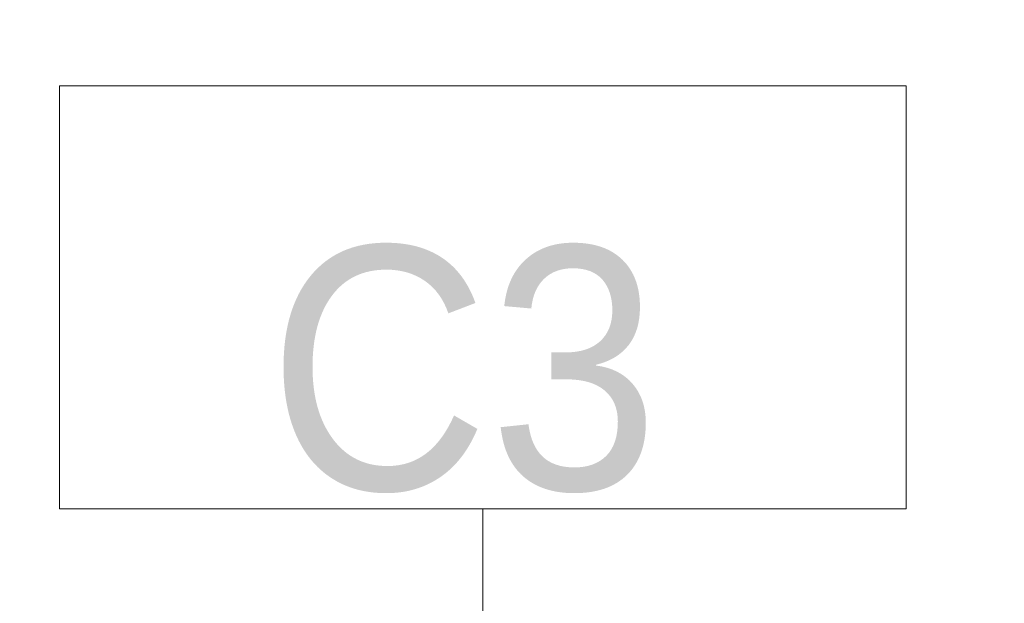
# Model space of a CAD drawing. Header units: centimetres. Extents: x -1631 to 21770, y -8842 to 3590.
# Tile 61 of 133: x 299 to 392, y 1073 to 1128. Entities that reach past the tile are written whole.
import ezdxf

# ---------------------------------------------------------------- set-up
doc = ezdxf.new("R2010")
doc.units = ezdxf.units.CM
doc.linetypes.add('Dash', pattern=[60, 30, -30])
doc.layers.add('A-DETL', color=90, linetype='Continuous', lineweight=9)
doc.layers.add('A-WALL-IDEN', color=211, linetype='Continuous', lineweight=13)
doc.styles.add('Arial_12', font='arial.ttf', dxfattribs={"width": 0.9, "height": 23})

# ---------------------------------------------------------------- blocks, each defined once
blk = doc.blocks.new('ET sciana_AT7 - 10mm-2270614-6_piętro IV __13_80 m_ - stan projektowany')
at = {"layer": 'A-WALL-IDEN'}
for p, q in [((-0.4, 0.196875), (0.4, 0.196875)), ((-0.4, -0.203125), (-0.4, 0.196875)), ((0.4, 0.196875), (0.4, -0.203125)), ((-0.4, -0.203125), (0.4, -0.203125))]:
    blk.add_line(p, q, dxfattribs=at)

msp = doc.modelspace()

# ---------------------------------------------------------------- linework, layer by layer
at = {"layer": 'A-DETL', "linetype": 'Dash', "lineweight": 25}
msp.add_open_spline([(-555.623, 1472.575), (-478.908, 1472.575), (-450.623, 1472.575), (-439.123, 1472.575), (-439.123, 1461.075), (-439.123, 1432.79), (-439.123, 1329.11), (-439.123, 1326.281), (-439.123, 1289.326), (-402.167, 1289.326), (-399.339, 1289.326), (54.377, 1289.326), (347.204, 1289.326), (391.666, 1289.326), (413.877, 1267.114), (413.877, 1211.148), (413.877, 1019.9)], degree=3, knots=[0, 0, 0, 0, 1.274059, 1.834911, 2.395763, 3.964714, 5.438832, 7.007784, 7.847024, 8.686264, 14.083246, 22.278473, 30.929004, 34.961158, 36.402966, 39.45005, 39.45005, 39.45005, 39.45005], dxfattribs=at)
at = {"layer": 'A-WALL-IDEN'}
msp.add_line((342.927, 1013.376), (342.927, 1082.111), dxfattribs=at)

# ---------------------------------------------------------------- block references
at = {"layer": 'A-WALL-IDEN', "xscale": 99.99999999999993, "yscale": 99.99999999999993, "zscale": 99.99999999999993}
msp.add_blockref('ET sciana_AT7 - 10mm-2270614-6_piętro IV __13_80 m_ - stan projektowany', (342.927, 1102.423), dxfattribs=at)

# ---------------------------------------------------------------- texts
at = {"layer": 'A-WALL-IDEN', "insert": (341.116, 1095.265), "char_height": 23, "width": 37.53, "attachment_point": 5, "line_spacing_factor": 0.936439, "style": 'Arial_12'}
msp.add_mtext('\\pt114.30011,228.59999,342.9001,457.19998,571.50009,685.79997,800.10008,914.39996,1028.70007,1142.99995,1257.30006,1371.59994,1485.90005,1600.19993,1714.50004,1828.79992,1943.10003,2057.39991,2171.70002,2285.9999,2400.30001,2514.59989,2628.9,2743.20011,2857.49999,2971.8001,3086.09998,3200.40009,3314.69997,3429.00008,3543.29996,3657.60007;C3', dxfattribs=at)

doc.saveas('drawing.dxf')
